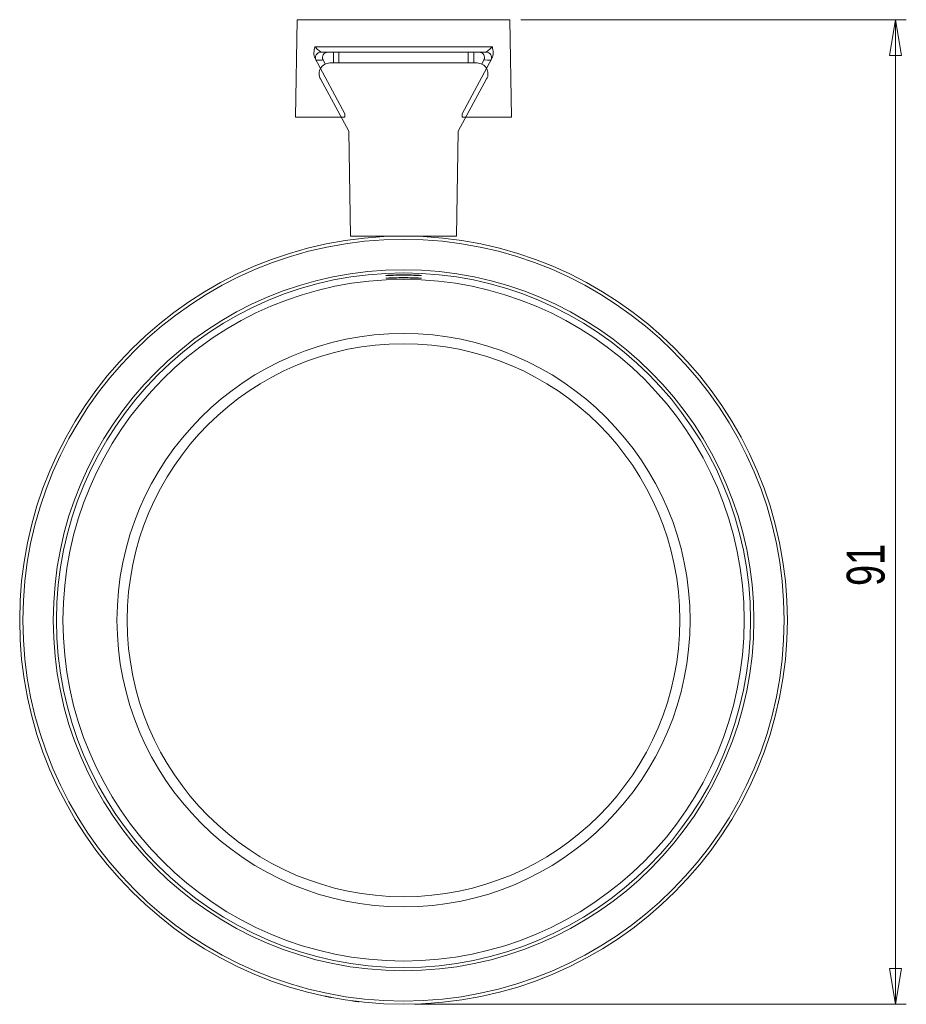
# Model space of a CAD drawing. Header units: millimetres. Extents: x 154 to 529, y 127 to 516.
# Tile 1 of 4: x 154 to 236, y 154 to 245. Entities that reach past the tile are written whole.
import ezdxf

# ---------------------------------------------------------------- set-up
doc = ezdxf.new("R2010")
doc.units = ezdxf.units.MM
doc.styles.add('SLDTEXTSTYLE0', font='TXT', dxfattribs={"width": 0.75})
doc.dimstyles.new('SLDDIMSTYLE0', dxfattribs={"dimtxt": 3.5, "dimasz": 3.302, "dimexe": 0, "dimexo": 0.0625, "dimgap": 0.875, "dimtad": 2, "dimrnd": 1e-09, "dimzin": 12, "dimdsep": 46, "dimtxsty": 'SLDTEXTSTYLE0', "dimblk1": 'CLOSED', "dimblk2": 'CLOSED', "dimsah": 1, "dimcen": 0.09, "dimadec": 0, "dimazin": 0, "dimtfac": 1, "dimtofl": 0, "dimtmove": 0, "dimatfit": 3, "dimldrblk": 'CLOSED', "dimfxl": 1, "dimtolj": 1, "dimtzin": 12, "dimarcsym": 0})

# ---------------------------------------------------------------- blocks, each defined once
blk = doc.blocks.new('_CLOSED')
at = {"color": 0, "linetype": 'ByBlock', "lineweight": -2}
for p, q in [((-1, 0.166667), (0, 0)), ((-1, 0.166667), (-1, -0.166667)), ((0, 0), (-1, -0.166667)), ((0, 0), (-1, 0))]:
    blk.add_line(p, q, dxfattribs=at)
blk = doc.blocks.new('*D3')
at = {"color": 7, "linetype": 'Continuous', "lineweight": 0}
for p, q in [((200.068, 245.292), (235.725, 245.292)), ((234.725, 245.292), (234.725, 154.292)), ((190.225, 154.292), (235.725, 154.292))]:
    blk.add_line(p, q, dxfattribs=at)
at = {"color": 7, "linetype": 'Continuous', "lineweight": 0, "xscale": 3.302, "yscale": 3.302}
for p, rotation in [((234.725, 245.292, 98.855), 90), ((234.725, 154.292, 98.855), 270)]:
    blk.add_blockref('_CLOSED', p, dxfattribs=dict(at, rotation=rotation))
at = {"color": 7, "linetype": 'Continuous', "lineweight": 0, "insert": (230.213, 192.951), "char_height": 3.5, "attachment_point": 1, "rotation": 90, "style": 'SLDTEXTSTYLE0'}
blk.add_mtext('91', dxfattribs=at)

msp = doc.modelspace()

# ---------------------------------------------------------------- linework, layer by layer
at = {"color": 7, "linetype": 'Continuous', "lineweight": 15}
for p, q in [((179.382, 245.292), (179.225, 236.292)), ((199.068, 245.292), (179.382, 245.292)), ((199.225, 236.292), (199.068, 245.292)), ((181.01, 242.792), (197.44, 242.792)), ((182.736, 242.292), (181.576, 242.292)), ((182.736, 242.292), (182.736, 241.292)), ((182.736, 242.292), (183.236, 242.292)), ((183.236, 242.292), (183.236, 241.292)), ((195.214, 242.292), (183.236, 242.292)), ((195.214, 242.292), (195.714, 242.292)), ((195.214, 241.292), (195.214, 242.292)), ((195.714, 241.292), (195.714, 242.292)), ((196.874, 242.292), (195.714, 242.292)), ((181.047, 241.696), (183.802, 236.592)), ((184.088, 241.292), (182.415, 241.292)), ((184.088, 241.292), (194.362, 241.292)), ((196.035, 241.292), (194.362, 241.292)), ((194.648, 236.592), (197.403, 241.696)), ((181.537, 239.812), (184.181, 234.992)), ((194.269, 234.992), (196.913, 239.812)), ((179.225, 236.292), (183.8, 236.292)), ((183.8, 236.292), (183.802, 236.592)), ((194.648, 236.592), (194.65, 236.292)), ((194.65, 236.292), (199.225, 236.292)), ((184.325, 225.292), (184.181, 234.992)), ((194.269, 234.992), (194.125, 225.292))]:
    msp.add_line(p, q, dxfattribs=at)
at = {"color": 144, "linetype": 'Continuous', "lineweight": 0}
for p, q in [((181.785, 241.57), (181.98, 241.179)), ((183.236, 241.292), (182.736, 241.292)), ((195.214, 241.292), (183.236, 241.292)), ((196.472, 241.182), (196.665, 241.57)), ((194.125, 225.292), (184.325, 225.292)), ((195.247, 154.807), (195.228, 154.804)), ((193.799, 154.588), (193.78, 154.586))]:
    msp.add_line(p, q, dxfattribs=at)
at = {"color": 7, "linetype": 'Continuous', "lineweight": 15, "flags": 128}
for points in [[(181.785, 241.57), (181.76, 241.569), (181.66, 241.567), (181.459, 241.562), (181.136, 241.555)], [(197.314, 241.555), (197.289, 241.556), (197.189, 241.558), (196.988, 241.562), (196.665, 241.57)]]:
    msp.add_lwpolyline(points, dxfattribs=at)
at = {"color": 7, "linetype": 'Continuous', "lineweight": 15}
for radius in [35.5, 35.2, 32.397, 32.097, 31.5, 31.5, 26.5]:
    msp.add_circle((189.225, 189.792), radius, dxfattribs=at)
at = {"color": 144, "linetype": 'Continuous', "lineweight": 0}
msp.add_circle((189.225, 189.792), 25.558, dxfattribs=at)
at = {"color": 7, "linetype": 'Continuous', "lineweight": 15}
for centre, start, end in [((181.576, 241.793), 90.01494, 208.32264), ((196.874, 241.793), 331.67736, 89.98506)]:
    msp.add_arc(centre, 0.5, start, end, dxfattribs=at)
for points, knots in [([(181.047, 241.696), (180.958, 241.861), (180.935, 242.052), (180.945, 242.423), (180.977, 242.609), (181.01, 242.792)], [0, 0, 0, 0, 0.5, 0.5, 1, 1, 1, 1]), ([(181.01, 242.792), (181.132, 242.68), (181.254, 242.568), (181.417, 242.424), (181.467, 242.38), (181.544, 242.314), (181.572, 242.292), (181.576, 242.292)], [0, 0, 0, 0, 0.5, 0.5, 0.75, 0.75, 1, 1, 1, 1]), ([(196.874, 242.292), (196.878, 242.292), (196.906, 242.314), (196.983, 242.38), (197.033, 242.424), (197.196, 242.568), (197.318, 242.68), (197.44, 242.792)], [0, 0, 0, 0, 0.25, 0.25, 0.5, 0.5, 1, 1, 1, 1]), ([(197.403, 241.696), (197.492, 241.861), (197.515, 242.052), (197.505, 242.423), (197.473, 242.609), (197.44, 242.792)], [0, 0, 0, 0, 0.5, 0.5, 1, 1, 1, 1]), ([(181.136, 241.555), (181.134, 241.555), (181.125, 241.568), (181.095, 241.615), (181.073, 241.651), (181.047, 241.696)], [0, 0, 0, 0, 0.5, 0.5, 1, 1, 1, 1]), ([(182.415, 241.292), (182.327, 241.292), (182.242, 241.281), (182.075, 241.237), (181.994, 241.204), (181.77, 241.076), (181.642, 240.952), (181.465, 240.653), (181.417, 240.482), (181.411, 240.138), (181.454, 239.965), (181.537, 239.812)], [0, 0, 0, 0, 0.125, 0.125, 0.25, 0.25, 0.5, 0.5, 0.75, 0.75, 1, 1, 1, 1]), ([(196.913, 239.812), (196.955, 239.888), (196.986, 239.968), (197.027, 240.136), (197.037, 240.223), (197.033, 240.481), (196.985, 240.653), (196.808, 240.951), (196.681, 241.076), (196.382, 241.246), (196.21, 241.292), (196.035, 241.292)], [0, 0, 0, 0, 0.125, 0.125, 0.25, 0.25, 0.5, 0.5, 0.75, 0.75, 1, 1, 1, 1]), ([(197.403, 241.696), (197.377, 241.651), (197.355, 241.615), (197.325, 241.568), (197.316, 241.555), (197.314, 241.555)], [0, 0, 0, 0, 0.5, 0.5, 1, 1, 1, 1]), ([(182.258, 154.983), (182.275, 154.98), (182.306, 154.973), (182.368, 154.961), (182.431, 154.949), (182.476, 154.94), (182.508, 154.934), (182.527, 154.93), (182.529, 154.93), (182.53, 154.93)], [0, 0, 0, 0, 0.067169, 0.125123, 0.249018, 0.359477, 0.498993, 0.71484, 1, 1, 1, 1])]:
    msp.add_open_spline(points, degree=3, knots=knots, dxfattribs=at)
at = {"color": 144, "linetype": 'Continuous', "lineweight": 0}
for points, knots in [([(182.233, 242.292), (182.062, 242.292), (181.897, 242.201), (181.717, 241.91), (181.709, 241.723), (181.785, 241.57)], [0, 0, 0, 0, 0.5, 0.5, 1, 1, 1, 1]), ([(196.665, 241.57), (196.741, 241.723), (196.733, 241.911), (196.552, 242.201), (196.388, 242.292), (196.217, 242.292)], [0, 0, 0, 0, 0.5, 0.5, 1, 1, 1, 1]), ([(188.198, 221.687), (187.969, 221.677), (187.902, 221.673), (187.784, 221.666), (187.734, 221.663), (187.653, 221.658), (187.623, 221.655), (187.583, 221.651), (187.574, 221.65), (187.577, 221.647), (187.623, 221.648), (187.792, 221.652), (187.917, 221.656), (188.148, 221.663), (188.233, 221.665), (188.414, 221.669), (188.509, 221.671), (188.71, 221.674), (188.815, 221.675), (189.026, 221.677), (189.134, 221.677), (189.351, 221.677), (189.459, 221.677), (189.669, 221.675), (189.774, 221.674), (189.973, 221.67), (190.067, 221.668), (190.245, 221.664), (190.329, 221.662), (190.555, 221.656), (190.676, 221.652), (190.836, 221.648), (190.877, 221.647), (190.874, 221.65), (190.862, 221.652), (190.818, 221.656), (190.785, 221.658), (190.701, 221.664), (190.648, 221.667), (190.527, 221.674), (190.458, 221.678), (190.224, 221.688), (190.041, 221.695), (189.74, 221.701), (189.637, 221.703), (189.425, 221.706), (189.316, 221.706), (188.993, 221.706), (188.776, 221.703), (188.381, 221.694), (188.198, 221.687), (187.969, 221.677)], [-0.0625, -0.0625, 0, 0, 0.03125, 0.03125, 0.0625, 0.0625, 0.09375, 0.09375, 0.125, 0.125, 0.1875, 0.1875, 0.25, 0.25, 0.28125, 0.28125, 0.3125, 0.3125, 0.34375, 0.34375, 0.375, 0.375, 0.40625, 0.40625, 0.4375, 0.4375, 0.46875, 0.46875, 0.5, 0.5, 0.5625, 0.5625, 0.625, 0.625, 0.65625, 0.65625, 0.6875, 0.6875, 0.71875, 0.71875, 0.75, 0.75, 0.8125, 0.8125, 0.84375, 0.84375, 0.875, 0.875, 0.9375, 0.9375, 1, 1, 1.03125, 1.03125]), ([(188.205, 221.434), (187.975, 221.424), (187.907, 221.42), (187.789, 221.413), (187.738, 221.41), (187.656, 221.404), (187.626, 221.402), (187.585, 221.398), (187.574, 221.396), (187.576, 221.394), (187.621, 221.394), (187.787, 221.399), (187.911, 221.403), (188.141, 221.409), (188.226, 221.412), (188.406, 221.416), (188.501, 221.418), (188.701, 221.421), (188.806, 221.422), (189.017, 221.424), (189.125, 221.424), (189.343, 221.424), (189.45, 221.424), (189.661, 221.422), (189.765, 221.421), (189.965, 221.417), (190.059, 221.415), (190.238, 221.411), (190.322, 221.409), (190.55, 221.403), (190.671, 221.399), (190.834, 221.394), (190.876, 221.394), (190.874, 221.397), (190.863, 221.398), (190.82, 221.402), (190.788, 221.405), (190.705, 221.411), (190.652, 221.414), (190.532, 221.421), (190.463, 221.424), (190.232, 221.435), (190.049, 221.441), (189.749, 221.448), (189.646, 221.45), (189.434, 221.452), (189.325, 221.453), (189.001, 221.453), (188.785, 221.45), (188.388, 221.441), (188.205, 221.434), (187.975, 221.424)], [-0.0625, -0.0625, 0, 0, 0.03125, 0.03125, 0.0625, 0.0625, 0.09375, 0.09375, 0.125, 0.125, 0.1875, 0.1875, 0.25, 0.25, 0.28125, 0.28125, 0.3125, 0.3125, 0.34375, 0.34375, 0.375, 0.375, 0.40625, 0.40625, 0.4375, 0.4375, 0.46875, 0.46875, 0.5, 0.5, 0.5625, 0.5625, 0.625, 0.625, 0.65625, 0.65625, 0.6875, 0.6875, 0.71875, 0.71875, 0.75, 0.75, 0.8125, 0.8125, 0.84375, 0.84375, 0.875, 0.875, 0.9375, 0.9375, 1, 1, 1.03125, 1.03125]), ([(181.953, 155.045), (181.977, 155.04), (182.021, 155.031), (182.095, 155.016), (182.174, 155), (182.229, 154.989), (182.258, 154.983)], [0, 0, 0, 0, 0.269284, 0.500224, 0.746317, 1, 1, 1, 1]), ([(184.43, 154.618), (184.431, 154.618), (184.433, 154.617), (184.449, 154.615), (184.484, 154.61), (184.553, 154.601), (184.672, 154.586), (184.772, 154.573), (184.873, 154.56), (184.992, 154.546), (185.071, 154.536), (185.11, 154.532), (185.113, 154.531), (185.115, 154.531)], [0, 0, 0, 0, 0.097342, 0.180701, 0.251069, 0.375084, 0.434833, 0.500081, 0.565339, 0.625079, 0.749095, 0.859347, 1, 1, 1, 1]), ([(191.376, 154.358), (191.317, 154.354), (191.205, 154.348), (191.052, 154.339), (190.942, 154.334), (190.9, 154.332), (190.883, 154.331)], [0, 0, 0, 0, 0.281731, 0.542396, 0.810009, 1, 1, 1, 1])]:
    msp.add_open_spline(points, degree=3, knots=knots, dxfattribs=at)

# ---------------------------------------------------------------- dimensions: what is measured, and where the dimension line sits
at = {"color": 7, "linetype": 'Continuous', "lineweight": 0}
dim = msp.add_linear_dim(base=(234.725, 154.292), p1=(199.068, 245.292), p2=(189.225, 154.292), angle=90, dimstyle='SLDDIMSTYLE0', dxfattribs=at)
dim.commit()
dim.dimension.update_dxf_attribs({"geometry": '*D3', "text_midpoint": (234.725, 195.533), "dimtype": 160})

doc.saveas('drawing.dxf')
